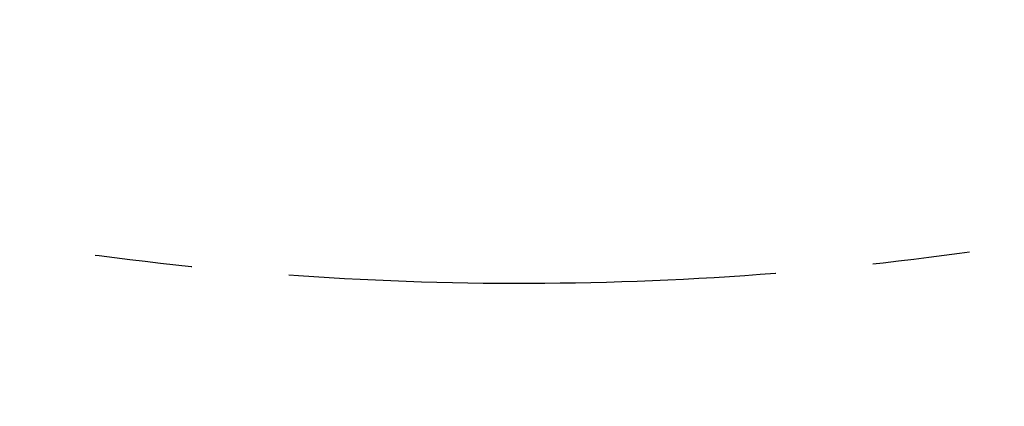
# Model space of a CAD drawing. Header units: millimetres. Extents: x 0 to 11920, y 0 to 8400.
# Tile 6 of 47: x 2595 to 3108, y 4021 to 4222. Entities that reach past the tile are written whole.
import ezdxf

# ---------------------------------------------------------------- set-up
doc = ezdxf.new("R2010")
doc.units = ezdxf.units.MM
doc.header["$LTSCALE"] = 20
doc.linetypes.add('CENTERX2', pattern=[20.32, 12.7, -2.54, 2.54, -2.54])
doc.layers.add('THICK_LINE', color=7, linetype='Continuous')
doc.styles.add('SLDTEXTSTYLE0', font='TXT', dxfattribs={"width": 0.605})
doc.dimstyles.new('SLDDIMSTYLE2', dxfattribs={"dimtxt": 70, "dimasz": 70, "dimexe": 0, "dimexo": 0.0625, "dimgap": 17.5, "dimtad": 1, "dimdec": 0, "dimrnd": 1e-09, "dimzin": 12, "dimdsep": 46, "dimtxsty": 'SLDTEXTSTYLE0', "dimsah": 1, "dimcen": 0.09, "dimadec": 0, "dimazin": 3, "dimtfac": 1, "dimtofl": 0, "dimtmove": 0, "dimatfit": 3, "dimfxl": 1, "dimfrac": 2, "dimtolj": 1, "dimtzin": 12, "dimarcsym": 0})

# ---------------------------------------------------------------- blocks, each defined once
blk = doc.blocks.new('_D_5')
at = {"layer": 'THICK_LINE'}
for p, q in [((2896.89, 6594.43), (5427.81, 6594.43)), ((5397.81, 3390.53), (5397.81, 6594.43)), ((2895.99, 3390.53), (5427.81, 3390.53))]:
    blk.add_line(p, q, dxfattribs=at)
for points in [[(5397.81, 6594.43), (5387.81, 6524.43), (5407.81, 6524.43)], [(5397.81, 3390.53), (5407.81, 3460.53), (5387.81, 3460.53)]]:
    blk.add_solid(points, dxfattribs=at)
at = {"layer": 'THICK_LINE', "insert": (5307.57, 4885.54), "char_height": 70, "attachment_point": 1, "rotation": 90, "style": 'SLDTEXTSTYLE0'}
blk.add_mtext('3204', dxfattribs=at)

msp = doc.modelspace()

# ---------------------------------------------------------------- linework, layer by layer
at = {"layer": 'THICK_LINE'}
msp.add_arc((2855.9933594, 5764.4300053), 2373.9, 212, 335, dxfattribs=at)
at = {"layer": 'THICK_LINE', "linetype": 'CENTERX2'}
msp.add_arc((2855.9933594, 5764.4300053), 1679.6964971, 252.0213983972, 287.2103019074, dxfattribs=at)

# ---------------------------------------------------------------- dimensions: what is measured, and where the dimension line sits
at = {"layer": 'THICK_LINE'}
dim = msp.add_linear_dim(base=(5397.8092098, 6594.4300053), p1=(2855.9933594, 3390.5300053), p2=(2856.8859533, 6594.4300053), angle=90, dimstyle='SLDDIMSTYLE2', dxfattribs=at)
dim.commit()
dim.dimension.update_dxf_attribs({"geometry": '_D_5', "text_midpoint": (5397.8092098, 4992.4800053), "dimtype": 160})

doc.saveas('drawing.dxf')
